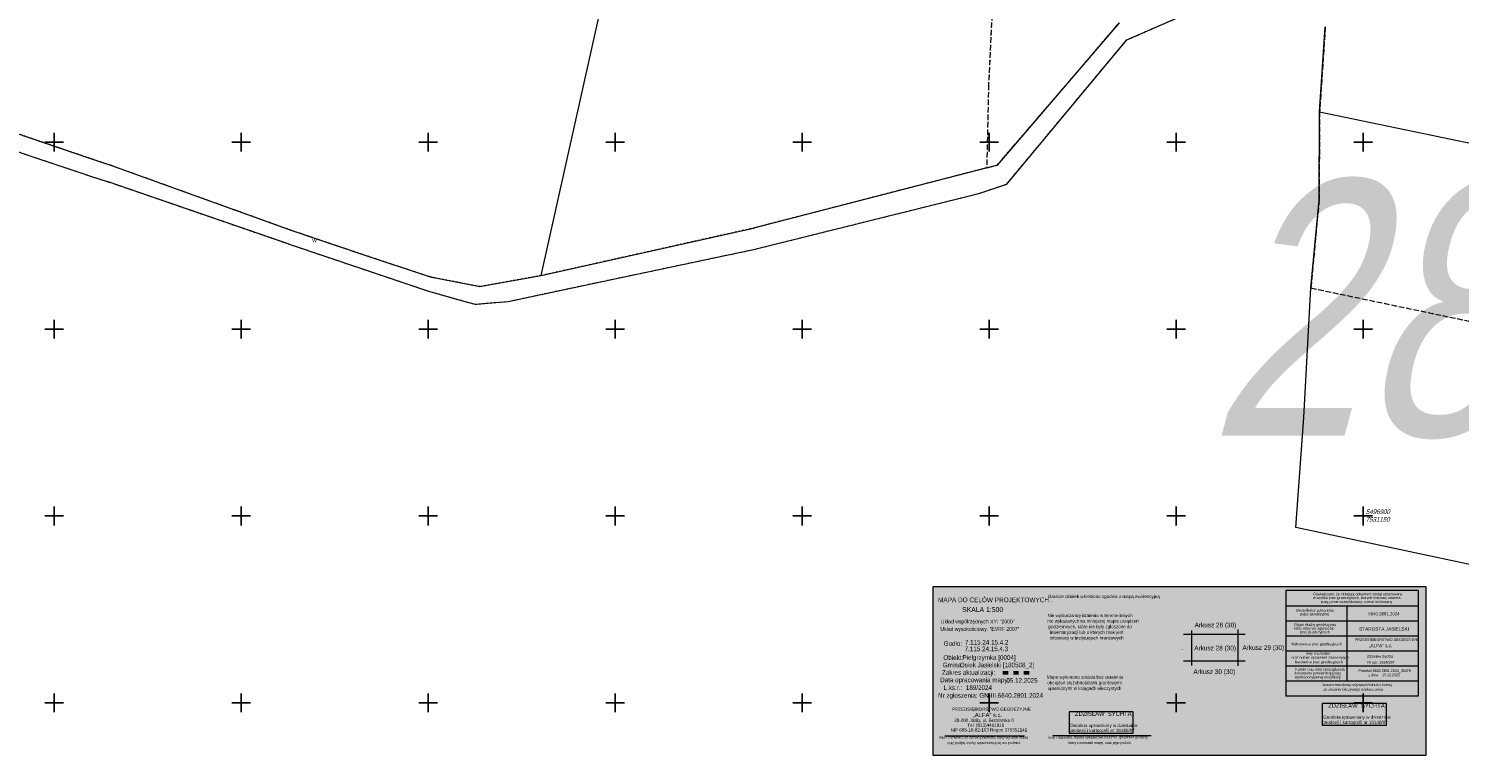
# Model space of a CAD drawing. Header units: metres. Extents: x 7523615 to 7533948, y 5492686 to 5502120.
# Tile 150 of 256: x 7530793 to 7531176, y 5496836 to 5497030. Entities that reach past the tile are written whole.
import ezdxf
from ezdxf.enums import TextEntityAlignment as Align

# ---------------------------------------------------------------- set-up
doc = ezdxf.new("R2010")
doc.units = ezdxf.units.M
for name, pattern in [('1.4_1.4', [2.8, 1.4, -1.4]), ('219-500', [0]), ('egkk-500', [2, 1.5, -0.5]), ('egug-500', [1, 0.5, -0.5])]:
    doc.linetypes.add(name, pattern=pattern)
doc.layers.get('0').update_dxf_attribs({"color": 2, "lineweight": 5})
doc.styles.get("Standard").update_dxf_attribs({"font": 'Working1250', "width": 0.75})

# ---------------------------------------------------------------- blocks, each defined once
blk = doc.blocks.new('203')
at = {"linetype": 'Continuous', "lineweight": 0}
h = blk.add_hatch(color=0, dxfattribs=at)
edge = h.paths.add_edge_path()
edge.add_arc((0, 0), 0.045, 0, 360)
blk = doc.blocks.new('RAMKA500K')
at = {"color": 0}
for p, q in [((0, 247.5), (0, 250)), ((0, 250), (2.5, 250)), ((47.5, 250), (52.5, 250)), ((50, 247.5), (50, 250)), ((97.5, 250), (102.5, 250)), ((100, 247.5), (100, 250)), ((147.5, 250), (152.5, 250)), ((150, 247.5), (150, 250)), ((197.5, 250), (202.5, 250)), ((200, 247.5), (200, 250)), ((247.5, 250), (252.5, 250)), ((250, 247.5), (250, 250)), ((297.5, 250), (302.5, 250)), ((300, 247.5), (300, 250)), ((347.5, 250), (352.5, 250)), ((350, 247.5), (350, 250)), ((397.5, 250), (400, 250)), ((400, 247.5), (400, 250)), ((0, 197.5), (0, 202.5)), ((0, 200), (2.5, 200)), ((47.5, 200), (52.5, 200)), ((50, 197.5), (50, 202.5)), ((97.5, 200), (102.5, 200)), ((100, 197.5), (100, 202.5)), ((147.5, 200), (152.5, 200)), ((150, 197.5), (150, 202.5)), ((197.5, 200), (202.5, 200)), ((200, 197.5), (200, 202.5)), ((247.5, 200), (252.5, 200)), ((250, 197.5), (250, 202.5)), ((297.5, 200), (302.5, 200)), ((300, 197.5), (300, 202.5)), ((347.5, 200), (352.5, 200)), ((350, 197.5), (350, 202.5)), ((397.5, 200), (400, 200)), ((400, 197.5), (400, 202.5)), ((0, 147.5), (0, 152.5)), ((0, 150), (2.5, 150)), ((47.5, 150), (52.5, 150)), ((50, 147.5), (50, 152.5)), ((97.5, 150), (102.5, 150)), ((100, 147.5), (100, 152.5)), ((147.5, 150), (152.5, 150)), ((150, 147.5), (150, 152.5)), ((197.5, 150), (202.5, 150)), ((200, 147.5), (200, 152.5)), ((247.5, 150), (252.5, 150)), ((250, 147.5), (250, 152.5)), ((297.5, 150), (302.5, 150)), ((300, 147.5), (300, 152.5)), ((347.5, 150), (352.5, 150)), ((350, 147.5), (350, 152.5)), ((397.5, 150), (400, 150)), ((400, 147.5), (400, 152.5)), ((0, 97.5), (0, 102.5)), ((0, 100), (2.5, 100)), ((47.5, 100), (52.5, 100)), ((50, 97.5), (50, 102.5)), ((97.5, 100), (102.5, 100)), ((100, 97.5), (100, 102.5)), ((147.5, 100), (152.5, 100)), ((150, 97.5), (150, 102.5)), ((197.5, 100), (202.5, 100)), ((200, 97.5), (200, 102.5)), ((247.5, 100), (252.5, 100)), ((250, 97.5), (250, 102.5)), ((297.5, 100), (302.5, 100)), ((300, 97.5), (300, 102.5)), ((347.5, 100), (352.5, 100)), ((350, 97.5), (350, 102.5)), ((397.5, 100), (400, 100)), ((400, 97.5), (400, 102.5)), ((0, 0), (0, 2.5)), ((0, 0), (2.5, 0)), ((47.5, 0), (52.5, 0)), ((50, 0), (50, 2.5)), ((97.5, 0), (102.5, 0)), ((100, 0), (100, 2.5)), ((147.5, 0), (152.5, 0)), ((150, 0), (150, 2.5)), ((197.5, 0), (202.5, 0)), ((200, 0), (200, 2.5)), ((247.5, 0), (252.5, 0)), ((250, 0), (250, 2.5)), ((297.5, 0), (302.5, 0)), ((300, 0), (300, 2.5)), ((347.5, 0), (352.5, 0)), ((350, 0), (350, 2.5)), ((397.5, 0), (400, 0)), ((400, 0), (400, 2.5))]:
    blk.add_line(p, q, dxfattribs=at)

msp = doc.modelspace()

# ---------------------------------------------------------------- hatches: boundary and pattern name
at = {"layer": 'Pieczątka na wyrysie', "linetype": 'CONTINUOUS', "lineweight": 13}
for points in [[(7531035.03, 5496835.97), (7531035.03, 5496881.17), (7531166.74, 5496881.17), (7531166.7, 5496835.97)], [(7531139.04, 5496844.09), (7531156.22, 5496844.09), (7531156.22, 5496849.85), (7531139.04, 5496849.85)], [(7531071.34, 5496841.91), (7531088.52, 5496841.91), (7531088.52, 5496847.66), (7531071.34, 5496847.66)]]:
    msp.add_hatch(color=0, dxfattribs=at).paths.add_polyline_path(points)

# ---------------------------------------------------------------- linework, layer by layer
at = {"layer": '217-kontur klasyfikacyjny', "color": 7, "linetype": 'egkk-500', "lineweight": 18, "flags": 128}
for points in [[(7531054.61, 5497113.94), (7531049.81, 5497015.39)], [(7531052.17, 5496993.86), (7531084.85, 5497031.94)], [(7531139.85, 5497030.81), (7531138.34, 5497008.13)], [(7531049.81, 5497015.39), (7531049.32, 5496993.12)], [(7531138.34, 5497008.13), (7531138.18, 5496984.43)], [(7531049.32, 5496993.12), (7531052.17, 5496993.86)], [(7531138.18, 5496984.43), (7531136, 5496960.99)], [(7531136, 5496960.99), (7531262.85, 5496934.39)]]:
    msp.add_lwpolyline(points, dxfattribs=at)
at = {"layer": '218-kontur użytku gruntowego', "color": 7, "linetype": 'egug-500', "lineweight": 18, "flags": 128}
for points in [[(7531054.61, 5497113.94), (7531049.81, 5497015.39)], [(7531086.78, 5497027.35), (7531106.8, 5497036.08)], [(7531052.17, 5496993.86), (7531084.85, 5497031.94)], [(7531139.85, 5497030.81), (7531138.34, 5497008.13)], [(7531054.67, 5496988.79), (7531086.78, 5497027.35)], [(7531049.81, 5497015.39), (7531049.32, 5496993.12)], [(7530753.71, 5497009.61), (7530806.32, 5496992.06)], [(7530809.43, 5496995.7), (7530777.42, 5497006.62)], [(7531138.34, 5497008.13), (7531138.18, 5496984.43)], [(7530815.26, 5496993.72), (7530809.43, 5496995.7)], [(7530806.32, 5496992.06), (7530809.97, 5496990.82)], [(7530809.97, 5496990.82), (7530814.43, 5496989.4)], [(7530863.52, 5496976.35), (7530815.26, 5496993.72)], [(7531049.32, 5496993.12), (7530987.32, 5496977.09)], [(7531049.32, 5496993.12), (7531052.17, 5496993.86)], [(7530814.43, 5496989.4), (7530862.85, 5496972.7)], [(7531047.21, 5496986.26), (7531054.67, 5496988.79)], [(7530986.98, 5496971.28), (7531047.21, 5496986.26)], [(7531138.18, 5496984.43), (7531136, 5496960.99)], [(7530882.27, 5496969.99), (7530863.52, 5496976.35)], [(7530987.32, 5496977.09), (7530930.17, 5496964.3)], [(7530862.85, 5496972.7), (7530881.58, 5496966.36)], [(7530944, 5496962.22), (7530986.98, 5496971.28)], [(7530900.49, 5496963.95), (7530882.27, 5496969.99)], [(7530881.58, 5496966.36), (7530899.77, 5496960.25)], [(7530913.79, 5496961.36), (7530900.49, 5496963.95)], [(7530930.17, 5496964.3), (7530913.79, 5496961.36)], [(7530899.77, 5496960.25), (7530908.83, 5496957.67)], [(7530921.33, 5496957.38), (7530944, 5496962.22)], [(7531136, 5496960.99), (7531262.85, 5496934.39)], [(7530908.83, 5496957.67), (7530912.53, 5496956.64)], [(7530912.53, 5496956.64), (7530921.33, 5496957.38)]]:
    msp.add_lwpolyline(points, dxfattribs=at)
at = {"layer": '219-działka ewidencyjna', "color": 3, "linetype": '219-500', "lineweight": 18, "flags": 128}
for points in [[(7530930.17, 5496964.3), (7530956.75, 5497083.44)], [(7531086.78, 5497027.35), (7531106.8, 5497036.08)], [(7531052.17, 5496993.86), (7531084.85, 5497031.94)], [(7531138.34, 5497008.13), (7531139.85, 5497030.81)], [(7531054.67, 5496988.79), (7531086.78, 5497027.35)], [(7530753.71, 5497009.61), (7530806.32, 5496992.06)], [(7530777.42, 5497006.62), (7530809.43, 5496995.7)], [(7531138.18, 5496984.43), (7531138.34, 5497008.13)], [(7531138.34, 5497008.13), (7531272.21, 5496980.25)], [(7530809.43, 5496995.7), (7530815.26, 5496993.72)], [(7530806.32, 5496992.06), (7530809.97, 5496990.82)], [(7530809.97, 5496990.82), (7530814.43, 5496989.4)], [(7530815.26, 5496993.72), (7530863.52, 5496976.35)], [(7531052.17, 5496993.86), (7530987.32, 5496977.09)], [(7530862.85, 5496972.7), (7530814.43, 5496989.4)], [(7531047.21, 5496986.26), (7531054.67, 5496988.79)], [(7530986.98, 5496971.28), (7531047.21, 5496986.26)], [(7531136, 5496960.99), (7531138.18, 5496984.43)], [(7530863.52, 5496976.35), (7530882.27, 5496969.99)], [(7530930.17, 5496964.3), (7530987.32, 5496977.09)], [(7530862.85, 5496972.7), (7530881.58, 5496966.36)], [(7530944, 5496962.22), (7530986.98, 5496971.28)], [(7530882.27, 5496969.99), (7530900.49, 5496963.95)], [(7530881.58, 5496966.36), (7530899.77, 5496960.25)], [(7530900.49, 5496963.95), (7530913.79, 5496961.36)], [(7530913.79, 5496961.36), (7530930.17, 5496964.3)], [(7530899.77, 5496960.25), (7530908.83, 5496957.67)], [(7530921.33, 5496957.38), (7530944, 5496962.22)], [(7531134.07, 5496926.36), (7531136, 5496960.99)], [(7530908.83, 5496957.67), (7530912.53, 5496956.64)], [(7530912.53, 5496956.64), (7530921.33, 5496957.38)], [(7531131.98, 5496896.91), (7531134.07, 5496926.36)], [(7531250.08, 5496871.82), (7531131.98, 5496896.91)]]:
    msp.add_lwpolyline(points, dxfattribs=at)
at = {"layer": 'Pieczątka na wyrysie', "color": 7, "linetype": 'CONTINUOUS', "lineweight": 13, "flags": 128}
msp.add_lwpolyline([(7531035.03, 5496835.97), (7531035.03, 5496881.17), (7531166.74, 5496881.17), (7531166.7, 5496835.97)], close=True, dxfattribs=at)
at = {"layer": 'Pieczątka na wyrysie', "color": 1, "linetype": 'CONTINUOUS', "lineweight": 13, "flags": 128}
for points in [[(7531129.29, 5496880.09), (7531129.29, 5496851.85)], [(7531164.67, 5496880.09), (7531129.29, 5496880.09)], [(7531164.66, 5496880.09), (7531164.66, 5496851.85)], [(7531164.66, 5496875.85), (7531129.29, 5496875.85)], [(7531145.68, 5496855.85), (7531145.68, 5496875.85)], [(7531164.66, 5496871.85), (7531129.29, 5496871.85)], [(7531164.66, 5496867.85), (7531129.29, 5496867.85)], [(7531164.66, 5496863.85), (7531129.29, 5496863.85)], [(7531164.66, 5496859.85), (7531129.29, 5496859.85)], [(7531164.66, 5496855.85), (7531129.29, 5496855.85)], [(7531164.66, 5496851.85), (7531129.29, 5496851.85)]]:
    msp.add_lwpolyline(points, dxfattribs=at)
at = {"layer": 'Pieczątka na wyrysie', "color": 7, "linetype": 'CONTINUOUS', "lineweight": 13, "flags": 128}
for points in [[(7531118.45, 5496868.3), (7531101.96, 5496868.31)], [(7531104.11, 5496869.41), (7531104.12, 5496860.04)], [(7531116.5, 5496869.61), (7531116.51, 5496859.96)], [(7531118.41, 5496861.21), (7531101.92, 5496861.2)], [(7531038.15, 5496841.21), (7531059.46, 5496841.24)], [(7531066.96, 5496841.25), (7531093.31, 5496841.28)]]:
    msp.add_lwpolyline(points, dxfattribs=at)
at = {"layer": 'Pieczątka na wyrysie', "color": 5, "linetype": '1.4_1.4', "lineweight": 50, "flags": 128}
msp.add_lwpolyline([(7531053.65, 5496858.04), (7531062.01, 5496858.06)], dxfattribs=at)
at = {"layer": 'Pieczątka na wyrysie', "color": 0, "linetype": 'CONTINUOUS', "lineweight": 13, "flags": 128}
for points in [[(7531139.04, 5496844.09), (7531156.22, 5496844.09), (7531156.22, 5496849.85), (7531139.04, 5496849.85)], [(7531071.34, 5496841.91), (7531088.52, 5496841.91), (7531088.52, 5496847.66), (7531071.34, 5496847.66)]]:
    msp.add_lwpolyline(points, close=True, dxfattribs=at)

# ---------------------------------------------------------------- block references
at = {"layer": '203-punkt graniczny', "color": 3, "linetype": 'CONTINUOUS', "lineweight": 18}
for p in [(7531086.78, 5497027.35), (7531138.34, 5497008.13), (7530809.43, 5496995.7), (7530806.32, 5496992.06), (7530809.97, 5496990.82), (7530815.26, 5496993.72), (7531052.17, 5496993.86), (7530814.43, 5496989.4), (7531054.67, 5496988.79), (7531047.21, 5496986.26), (7531138.18, 5496984.43), (7530863.52, 5496976.35), (7530987.32, 5496977.09), (7530862.85, 5496972.7), (7530986.98, 5496971.28), (7530882.27, 5496969.99), (7530881.58, 5496966.36), (7530900.49, 5496963.95), (7530930.17, 5496964.3), (7530899.77, 5496960.25), (7530913.79, 5496961.36), (7530944, 5496962.22), (7531136, 5496960.99), (7530908.83, 5496957.67), (7530912.53, 5496956.64), (7530921.33, 5496957.38), (7531134.07, 5496926.36), (7531131.98, 5496896.91)]:
    msp.add_blockref('203', p, dxfattribs=at)
at = {"layer": 'Wstawianie ramki sekcyjnej z opisem', "color": 7, "linetype": 'CONTINUOUS', "lineweight": 13}
for p in [(7530400, 5497000), (7530800, 5497000), (7530400, 5496750), (7530800, 5496750)]:
    msp.add_blockref('RAMKA500K', p, dxfattribs=at)

# ---------------------------------------------------------------- texts
at = {"layer": '210-oznaczenie konturu użytku gruntowego', "color": 7, "linetype": 'CONTINUOUS', "lineweight": 18, "width": 0.79}
msp.add_text('W', height=1, dxfattribs=at).set_placement((7530868.98, 5496973.18))
at = {"layer": '995-Tekst dodatkowy duży', "color": 6, "linetype": 'CONTINUOUS', "lineweight": 35, "oblique": 15, "width": 0.79}
msp.add_text('28', height=68.359, dxfattribs=at).set_placement((7531108.47, 5496921.46))
at = {"layer": '996-Tekst dodatkowy mały', "color": 7, "linetype": 'CONTINUOUS', "lineweight": 18, "oblique": 15, "width": 0.79}
for s, p in [('7531150', (7531150.64, 5496898.46)), ('5496900', (7531150.69, 5496900.51))]:
    msp.add_text(s, height=1.25, dxfattribs=at).set_placement(p)
at = {"layer": 'Pieczątka na wyrysie', "color": 1, "linetype": 'CONTINUOUS', "lineweight": 13, "width": 0.903}
for s, p in [('Oświadczam, że niniejszy dokument został opracowany', (7531136.63, 5496878.79)), ('w wyniku prac geodezyjnych, których rezultaty zawiera', (7531136.57, 5496877.79)), ('pozytywnie zweryfikowany operat techniczny', (7531138.6, 5496876.75)), ('Identyfikator zgłoszenia ', (7531132, 5496874.45)), ('pracy geodezyjnej', (7531133.08, 5496873.43)), ('Organ służby geodezyjnej,', (7531131.47, 5496870.62)), ('który otrzymał zgłoszenie', (7531131.47, 5496869.58)), ('prac geodezyjnych', (7531133.02, 5496868.59)), ('Wykonawca prac geodezyjnych', (7531130.77, 5496865.44)), ('oraz numer uprawnień zawodowych', (7531130.79, 5496861.81)), ('kierownika prac geodezyjnych', (7531131.67, 5496860.63)), ('Imię i nazwisko', (7531134.64, 5496862.87)), ('dokumentu potwierdzającego', (7531131.56, 5496857.62)), ('wyniki pozytywnej weryfikacji', (7531131.67, 5496856.54)), ('Numer oraz data sporządzenia', (7531131.8, 5496858.67)), ('Jestem świadomy odpowiedzialności karnej', (7531138.95, 5496854.5)), ('za złożenie fałszywego oświadczenia', (7531139.31, 5496853.31))]:
    msp.add_text(s, height=0.7, dxfattribs=at).set_placement(p)
at = {"layer": 'Pieczątka na wyrysie', "color": 7, "linetype": 'CONTINUOUS', "lineweight": 25}
for s, height, width, p in [('MAPA DO CELÓW PROJEKTOWYCH', 1.25, 0.9, (7531051.14, 5496877.57)), ('SKALA 1:500', 1.3, 0.923, (7531048.23, 5496874.97)), ('Arkusz 28 (30)', 1.25, 0.9, (7531110.39, 5496864.68))]:
    msp.add_text(s, height=height, dxfattribs=dict(at, width=width)).set_placement(p, align=Align.MIDDLE_CENTER)
at = {"layer": 'Pieczątka na wyrysie', "color": 7, "linetype": 'CONTINUOUS', "lineweight": 13, "width": 0.903}
for s, p in [('Granice działek wkreślono zgodnie z mapą ewidencyjną', (7531080.66, 5496878.04)), ('-', (7531066.71, 5496876.67))]:
    msp.add_text(s, height=0.875, dxfattribs=at).set_placement(p, align=Align.CENTER)
at = {"layer": 'Pieczątka na wyrysie', "color": 7, "linetype": 'CONTINUOUS', "lineweight": 18}
for s, height, width, p in [('Układ współrzędnych XY: "2000"', 1.015, 0.798, (7531046.92, 5496871.28)), ('Układ wysokościowy: "EVRF 2007"', 1.015, 0.798, (7531047.49, 5496869.28)), ('Godło:', 1.25, 0.8, (7531040.28, 5496865.28)), ('Gmina:', 1.25, 0.8, (7531040.27, 5496859.52)), ('Obiekt:', 1.25, 0.8, (7531040.38, 5496861.51)), ('Osiek Jasielski [180508_2]', 1.25, 0.8, (7531052.08, 5496859.53)), ('Pielgrzymka [0004]', 1.25, 0.8, (7531049.96, 5496861.53)), ('Data opracowania mapy:', 1.25, 0.8, (7531046.12, 5496855.53)), ('Zakres aktualizacji:', 1.25, 0.8, (7531044.47, 5496857.52)), ('05.12.2025', 1.25, 0.8, (7531058.76, 5496855.4)), ('Nr zgłoszenia: GN-III.6640.2801.2024', 1.25, 0.8, (7531050.33, 5496851.38)), ('189/2024', 1.25, 0.8, (7531047.24, 5496853.48))]:
    msp.add_text(s, height=height, dxfattribs=dict(at, width=width)).set_placement(p, align=Align.CENTER)
at = {"layer": 'Pieczątka na wyrysie', "color": 7, "linetype": 'CONTINUOUS', "lineweight": 13, "width": 0.903}
for s, rotation, p in [('Nie wyklucza się istnienia w terenie innych', 0.053, (7531076.95, 5496872.97)), ('nie wykazanych na niniejszej mapie urządzeń', 0.053, (7531077.75, 5496871.48)), ('podziemnych, które nie były zgłoszone do', 0.053, (7531077, 5496869.97)), ('informacji w instytucjach branżowych', 0.053, (7531076.06, 5496866.97)), ('inwentaryzacji lub o których brak jest', 0.053, (7531076.01, 5496868.47)), ('Mapa wykonana została bez ustalenia', 0.054, (7531075.59, 5496856.48)), ('obciążeń służebnościami gruntowymi ', 0.054, (7531075.65, 5496854.98)), ('ujawnionymi w księgach wieczystych', 0.054, (7531075.46, 5496853.48))]:
    msp.add_text(s, height=0.875, rotation=rotation, dxfattribs=at).set_placement(p, align=Align.CENTER)
at = {"layer": 'Pieczątka na wyrysie', "color": 7, "linetype": 'CONTINUOUS', "lineweight": 25, "width": 0.903}
for s, height, p in [('6640.2801.2024', 0.84, (7531151.35, 5496873.43)), ('STAROSTA JASIELSKI', 0.91, (7531148.91, 5496869.33)), ('„ALFA” s.c.', 0.91, (7531151.51, 5496864.89))]:
    msp.add_text(s, height=height, dxfattribs=at).set_placement(p)
at = {"layer": 'Pieczątka na wyrysie', "color": 7, "linetype": 'CONTINUOUS', "lineweight": 18, "width": 0.9}
for s, p in [('Arkusz 26 (30)', (7531110.49, 5496870.84)), ('Arkusz 30 (30)', (7531110.18, 5496858.36))]:
    msp.add_text(s, height=1.25, dxfattribs=at).set_placement(p, align=Align.MIDDLE_CENTER)
at = {"layer": 'Pieczątka na wyrysie', "color": 7, "linetype": 'CONTINUOUS', "lineweight": 13}
for s, height, width, p in [('7.115.24.15.4.3', 1.25, 0.8, (7531043.43, 5496863.84)), ('7.115.24.15.4.2', 1.25, 0.8, (7531043.51, 5496865.61)), ('PRZEDSIĘBIORSTWO GEODEZYJNE', 0.7, 0.903, (7531147.8, 5496866.58)), ('Zdzisław Sychta', 0.7, 0.903, (7531151.01, 5496862.1)), ('Nr upr. 16140/97', 0.7, 0.903, (7531151.13, 5496860.51)), ('Protokół 6640.2801.2024_36479', 0.7, 0.903, (7531148.71, 5496858.28)), ('z dnia    15.12.2025 ', 0.7, 0.903, (7531151.36, 5496857.15))]:
    msp.add_text(s, height=height, dxfattribs=dict(at, width=width)).set_placement(p)
at = {"layer": 'Pieczątka na wyrysie', "color": 7, "linetype": 'CONTINUOUS', "lineweight": 18, "width": 0.9}
msp.add_text('-', height=1.25, dxfattribs=at).set_placement((7531101.91, 5496864.52), align=Align.MIDDLE_RIGHT)
msp.add_text('Arkusz 29 (30)', height=1.25, dxfattribs=at).set_placement((7531117.7, 5496864.81), align=Align.MIDDLE_LEFT)
at = {"layer": 'Pieczątka na wyrysie', "color": 7, "linetype": 'CONTINUOUS', "lineweight": 18, "width": 0.8}
msp.add_text('L.ks.r.:', height=1.25, rotation=0.056, dxfattribs=at).set_placement((7531040.29, 5496853.46), align=Align.CENTER)
at = {"layer": 'Pieczątka na wyrysie', "color": 172, "linetype": 'CONTINUOUS', "lineweight": 13, "width": 0.903}
for s, p in [('PRZEDSIĘBIORSTWO GEODEZYJNE', (7531040, 5496847.89)), ('38-200 Jasło, ul. Bednarska 6', (7531040.63, 5496844.93)), ('geodezji i kartografii nr 16140/97', (7531139.04, 5496844.39)), ('Geodeta uprawniony w dziedzinie', (7531139.31, 5496845.75)), ('NIP 685-16-82-103 Regon 370351141', (7531039.63, 5496842.36)), ('Tel. (013)4481916', (7531044.13, 5496843.61)), ('geodezji i kartografii nr 16140/97', (7531071.35, 5496842.2)), ('Geodeta uprawniony w dziedzinie', (7531071.61, 5496843.56))]:
    msp.add_text(s, height=0.875, dxfattribs=at).set_placement(p)
at = {"layer": 'Pieczątka na wyrysie', "color": 172, "linetype": 'CONTINUOUS', "lineweight": 25, "width": 0.903}
for s, p in [('ZDZISŁAW  SYCHTA', (7531140.6, 5496848.71)), ('„ALFA” s.c.', (7531045.61, 5496846.21)), ('ZDZISŁAW  SYCHTA', (7531072.9, 5496846.53))]:
    msp.add_text(s, height=1.137, dxfattribs=at).set_placement(p)
at = {"layer": 'Pieczątka na wyrysie', "color": 7, "linetype": 'CONTINUOUS', "lineweight": 18, "width": 0.796}
for s, rotation, p in [('imię i nazwisko lub nazwa podmiotu, który wykonał mapę', 0.076, (7531048.47, 5496841.13)), ('imię i nazwisko, numer świadectwa nadania uprawnień geodety,', 0.079, (7531079.24, 5496841.2)), ('oraz podpis osoby reprezentującej ten podmiot', 0.057, (7531048.51, 5496839.69)), ('który sporządził mapę, oraz jego podpis', 0.079, (7531079.52, 5496839.73))]:
    msp.add_text(s, height=0.71, rotation=rotation, dxfattribs=at).set_placement(p, align=Align.TOP_CENTER)

doc.saveas('drawing.dxf')
